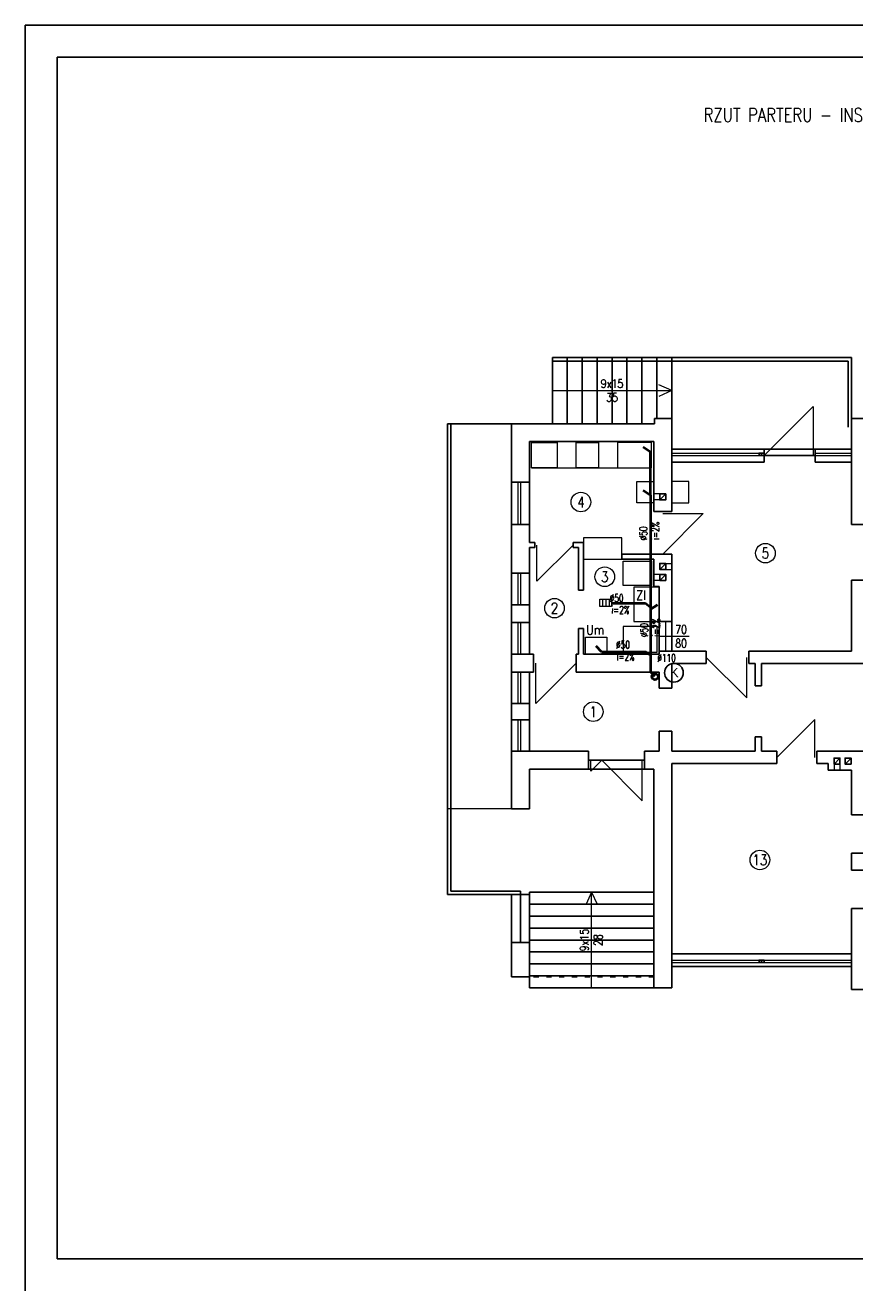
# Model space of a CAD drawing. Header units: centimetres. Extents: x 16800 to 40740, y -5708 to 2993.
# Tile 12 of 34: x 22955 to 24902, y -68 to 2902. Entities that reach past the tile are written whole.
import ezdxf
from ezdxf.enums import TextEntityAlignment as Align

# ---------------------------------------------------------------- set-up
doc = ezdxf.new("R2010")
doc.units = ezdxf.units.CM
doc.header["$MEASUREMENT"] = 0
doc.linetypes.add('ACAD_ISO03W100', pattern=[30, 12, -18])
doc.layers.get('defpoints').update_dxf_attribs({"color": 6})
for name, color, linetype, lineweight in [('is_co_opis', 7, 'Continuous', 30), ('linia pomocnicza', 7, 'Continuous', 18), ('linia widokowa', 8, 'Continuous', 25), ('opisy', 7, 'Continuous', 18), ('wymiary', 7, 'Continuous', 18)]:
    doc.layers.add(name, color=color, linetype=linetype, lineweight=lineweight)
doc.layers.add('napisy', color=7, linetype='Continuous')
doc.styles.add('Arial', font='arial.ttf', dxfattribs={"height": 150})
doc.styles.add('OZD_C', font='romans.shx', dxfattribs={"width": 0.8})
doc.styles.get("Standard").update_dxf_attribs({"font": 'romanc.shx', "width": 0.8})

msp = doc.modelspace()

# ---------------------------------------------------------------- linework, layer by layer
at = {"layer": 'defpoints'}
for p, q in [((22955, -68), (22955, 2902)), ((22955, 2902), (27155, 2902)), ((23030, 7), (23030, 2827)), ((23030, 2827), (27080, 2827)), ((27080, 7), (23030, 7))]:
    msp.add_line(p, q, dxfattribs=at)
at = {"layer": 'linia pomocnicza'}
for p, q in [((24472, 2044.5), (24442, 2058)), ((24192, 2044.5), (24472, 2044.5)), ((24472, 2044.5), (24442, 2031)), ((24689, 1892), (24804, 2007)), ((24804, 2007), (24804, 1892)), ((24472, 1898), (24689, 1898)), ((24472, 1892), (24689, 1892)), ((24809, 1898), (24894, 1898)), ((24809, 1892), (24894, 1892)), ((24143, 1863), (24425, 1863)), ((24111, 1830), (24111, 1730)), ((24117, 1830), (24117, 1730)), ((24444, 1802), (24430, 1802)), ((24444, 1788), (24430, 1788)), ((24451, 1756), (24546, 1756)), ((24546, 1756), (24451, 1661)), ((24240.5, 1682), (24155.5, 1597)), ((24155.5, 1597), (24155.5, 1682)), ((24458, 1639), (24472, 1639)), ((24111, 1616), (24111, 1542)), ((24117, 1616), (24117, 1542)), ((24444, 1613), (24430, 1613)), ((24458, 1625), (24472, 1625)), ((24444, 1599), (24430, 1599)), ((24309.629, 1554.99), (24309.629, 1537.656)), ((24317.829, 1554.99), (24317.829, 1537.656)), ((24325.367, 1554.99), (24325.367, 1537.656)), ((24111, 1500), (24111, 1426)), ((24117, 1500), (24117, 1426)), ((24457.5, 1503), (24457.5, 1433)), ((24443, 1468), (24513, 1468)), ((24421.926, 1431.465), (24421.926, 1431)), ((24248, 1405), (24153, 1310)), ((24153, 1310), (24153, 1405)), ((24553, 1418.5), (24648, 1323.5)), ((24648, 1323.5), (24648, 1418.5)), ((24111, 1384), (24111, 1310)), ((24117, 1384), (24117, 1310)), ((24111, 1272), (24111, 1198)), ((24117, 1272), (24117, 1198)), ((24808, 1272.5), (24719, 1183.5)), ((24808, 1183.5), (24808, 1272.5)), ((24308, 1177), (24282, 1151)), ((24282, 1151), (24282, 1177)), ((24308, 1177), (24403, 1082)), ((24403, 1082), (24403, 1177)), ((24853, 1168), (24853, 1154)), ((24867, 1168), (24867, 1154)), ((24096, 1063), (23946, 1063)), ((24284, 867), (24271, 839)), ((24284, 643), (24284, 867)), ((24284, 867), (24297, 839)), ((24472, 708), (24894, 708)), ((24472, 702), (24894, 702))]:
    msp.add_line(p, q, dxfattribs=at)
for points in [[(24143, 1923), (24203, 1923), (24203, 1863), (24143, 1863), (24143, 1923)], [(24248, 1923), (24300, 1923), (24300, 1863), (24248, 1863), (24248, 1923)], [(24345, 1923), (24345, 1863), (24425, 1863), (24425, 1923), (24345, 1923)], [(24390, 1831), (24430, 1831), (24430, 1781), (24390, 1781), (24390, 1831)], [(24512, 1831), (24472, 1831), (24472, 1781), (24512, 1781), (24512, 1831)], [(24265, 1649), (24355, 1649), (24355, 1699), (24265, 1699), (24265, 1649)], [(24425, 1587), (24358, 1587), (24358, 1644), (24425, 1644), (24425, 1587)], [(24443, 1503), (24443, 1583), (24383, 1583), (24383, 1503), (24443, 1503)], [(24438, 1491), (24358, 1491), (24358, 1431), (24438, 1431), (24438, 1491)], [(24320, 1466), (24320, 1426), (24270, 1426), (24270, 1466), (24320, 1466)]]:
    msp.add_lwpolyline(points, dxfattribs=at)
msp.add_lwpolyline([(24303.19, 1554.99), (24330.925, 1554.99), (24330.925, 1537.656), (24303.19, 1537.656)], close=True, dxfattribs=at)
for centre in [(24259, 1783), (24692, 1663), (24315, 1607.671), (24197, 1534), (24288, 1291), (24679, 943)]:
    msp.add_circle(centre, 23, dxfattribs=at)
at = {"layer": 'linia widokowa'}
for p, q in [((24192, 2122), (24192, 1967)), ((24472, 2122), (24192, 2122)), ((24886, 2114), (24192, 2114)), ((24227, 2122), (24227, 1967)), ((24262, 2122), (24262, 1967)), ((24297, 2122), (24297, 1967)), ((24332, 2122), (24332, 1967)), ((24367, 2122), (24367, 1967)), ((24402, 2122), (24402, 1967)), ((24437, 2122), (24437, 1979)), ((24894, 2122), (24472, 2122)), ((24472, 2122), (24472, 1979)), ((24886, 1959), (24886, 2114)), ((24894, 1979), (24894, 2122)), ((23946, 862), (23946, 1967)), ((24096, 1967), (23946, 1967)), ((23954, 870), (23954, 1967)), ((24096, 1967), (24096, 1063)), ((24096, 1967), (24432, 1967)), ((24472, 1979), (24432, 1979)), ((24432, 1979), (24432, 1967)), ((24472, 1979), (24472, 1907)), ((24894, 1979), (24894, 1730)), ((24894, 1979), (24923, 1979)), ((24138, 1925), (24138, 1688)), ((24138, 1925), (24430, 1925)), ((24430, 1925), (24430, 1761)), ((24472, 1907), (24894, 1907)), ((24472, 1877), (24472, 1907)), ((24689, 1907), (24689, 1877)), ((24809, 1907), (24809, 1877)), ((24472, 1877), (24689, 1877)), ((24472, 1877), (24472, 1761)), ((24683, 1898), (24683, 1892)), ((24689, 1892), (24809, 1892)), ((24809, 1877), (24894, 1877)), ((24138, 1830), (24096, 1830)), ((24472, 1761), (24430, 1761)), ((24138, 1730), (24096, 1730)), ((24894, 1730), (24923, 1730)), ((24150.5, 1688), (24138, 1688)), ((24138, 1676), (24138, 1426)), ((24150.5, 1676), (24138, 1676)), ((24150.5, 1676), (24150.5, 1688)), ((24265, 1688), (24240.5, 1688)), ((24240.5, 1676), (24240.5, 1688)), ((24253, 1676), (24240.5, 1676)), ((24253, 1676), (24253, 1576)), ((24265, 1688), (24265, 1576)), ((24430, 1661), (24355, 1661)), ((24355, 1649), (24355, 1661)), ((24430, 1649), (24355, 1649)), ((24472, 1661), (24430, 1661)), ((24430, 1649), (24430, 1585)), ((24472, 1661), (24472, 1503)), ((24138, 1616), (24096, 1616)), ((24265, 1576), (24253, 1576)), ((24430, 1585), (24443, 1585)), ((24443, 1585), (24443, 1503)), ((24894, 1600), (24894, 1433)), ((24894, 1600), (24923, 1600)), ((24138, 1542), (24096, 1542)), ((24138, 1500), (24096, 1500)), ((24253, 1486), (24253, 1426)), ((24265, 1486), (24253, 1486)), ((24265, 1486), (24265, 1426)), ((24472, 1503), (24443, 1503)), ((24443, 1433), (24443, 1503)), ((24472, 1433), (24472, 1503)), ((24138, 1426), (24096, 1426)), ((24138, 1426), (24148, 1426)), ((24148, 1384), (24148, 1426)), ((24248, 1426), (24253, 1426)), ((24248, 1384), (24248, 1426)), ((24265, 1426), (24443, 1426)), ((24443, 1433), (24553, 1433)), ((24443, 1426), (24443, 1433)), ((24553, 1404), (24553, 1433)), ((24653, 1433), (24894, 1433)), ((24653, 1404), (24653, 1433)), ((24472, 1404), (24553, 1404)), ((24472, 1404), (24472, 1346)), ((24653, 1404), (24668, 1404)), ((24668, 1404), (24668, 1352)), ((24683, 1404), (25142, 1404)), ((24683, 1404), (24683, 1352)), ((24138, 1384), (24096, 1384)), ((24138, 1384), (24148, 1384)), ((24138, 1384), (24138, 1198)), ((24248, 1384), (24443, 1384)), ((24443, 1384), (24443, 1346)), ((24443, 1346), (24472, 1346)), ((24668, 1352), (24683, 1352)), ((24138, 1310), (24096, 1310)), ((24138, 1272), (24096, 1272)), ((24443, 1245), (24443, 1198)), ((24443, 1245), (24472, 1245)), ((24472, 1245), (24472, 1198)), ((24668, 1232), (24668, 1198)), ((24668, 1232), (24683, 1232)), ((24683, 1232), (24683, 1198)), ((24138, 1198), (24096, 1198)), ((24138, 1198), (24277, 1198)), ((24277, 1198), (24277, 1156)), ((24408, 1198), (24443, 1198)), ((24408, 1198), (24408, 1156)), ((24472, 1198), (24668, 1198)), ((24683, 1198), (24719, 1198)), ((24719, 1198), (24719, 1169)), ((24813, 1198), (25031, 1198)), ((24813, 1198), (24813, 1169)), ((24277, 1177), (24408, 1177)), ((24472, 1169), (24719, 1169)), ((24472, 1169), (24472, 693)), ((24813, 1169), (24839, 1169)), ((24839, 1169), (24839, 1154)), ((24138, 1156), (24277, 1156)), ((24138, 1063), (24138, 1156)), ((24277, 1156), (24408, 1156)), ((24408, 1156), (24430, 1156)), ((24430, 1156), (24430, 643)), ((24839, 1154), (24894, 1154)), ((24894, 1154), (24894, 1049)), ((24096, 1063), (24138, 1063)), ((24923, 1049), (24894, 1049)), ((24894, 959), (24894, 919)), ((24923, 959), (24894, 959)), ((24923, 919), (24894, 919)), ((24138, 862), (23946, 862)), ((24117, 870), (23954, 870)), ((24096, 749), (24096, 862)), ((24117, 749), (24117, 870)), ((24430, 867), (24138, 867)), ((24138, 643), (24138, 867)), ((24430, 839), (24138, 839)), ((24430, 811), (24138, 811)), ((24894, 829), (24894, 693)), ((24923, 829), (24894, 829)), ((24430, 783), (24138, 783)), ((24096, 749), (24138, 749)), ((24096, 749), (24096, 669)), ((24430, 755), (24138, 755)), ((24138, 669), (24138, 749)), ((24430, 727), (24138, 727)), ((24894, 723), (24472, 723)), ((24430, 699), (24138, 699)), ((24472, 693), (24894, 693)), ((24472, 693), (24472, 643)), ((24683, 708), (24683, 702)), ((24894, 693), (24894, 639)), ((24096, 669), (24138, 669)), ((24430, 671), (24138, 671)), ((24430, 643), (24138, 643)), ((24430, 643), (24472, 643)), ((24894, 639), (24923, 639))]:
    msp.add_line(p, q, dxfattribs=at)
at = {"layer": 'linia widokowa', "linetype": 'ACAD_ISO03W100'}
msp.add_line((24430, 669), (24138, 669), dxfattribs=at)
at = {"layer": 'linia widokowa'}
for points in [[(24683, 1898), (24677, 1898), (24677, 1892), (24689, 1892), (24689, 1898), (24683, 1898)], [(24458, 1795), (24458, 1802), (24444, 1802), (24444, 1788), (24458, 1788), (24458, 1802), (24444, 1788)], [(24458, 1632), (24458, 1639), (24444, 1639), (24444, 1625), (24458, 1625), (24458, 1639), (24444, 1625)], [(24458, 1606), (24458, 1613), (24444, 1613), (24444, 1599), (24458, 1599), (24458, 1613), (24444, 1599)], [(24867, 1175), (24867, 1182), (24853, 1182), (24853, 1168), (24867, 1168), (24867, 1182), (24853, 1168)], [(24893, 1175), (24893, 1182), (24879, 1182), (24879, 1168), (24893, 1168), (24893, 1182), (24879, 1168)], [(24683, 708), (24677, 708), (24677, 702), (24689, 702), (24689, 708), (24683, 708)]]:
    msp.add_lwpolyline(points, dxfattribs=at)
at = {"layer": 'napisy', "ltscale": 0.05}
msp.add_circle((24477.219, 1382.391), 22.003, dxfattribs=at)
at = {"layer": 'wymiary', "color": 14, "lineweight": 40, "ltscale": 50}
for p, q in [((24421.926, 1900.367), (24404.89, 1911.743)), ((24421.926, 1799.481), (24421.926, 1900.367)), ((24404.786, 1810.907), (24421.926, 1799.481)), ((24421.926, 1799.481), (24421.926, 1384.154)), ((24330.925, 1545.666), (24410.61, 1545.666)), ((24410.61, 1545.666), (24421.926, 1536.231)), ((24438.391, 1542.075), (24421.68, 1530.559)), ((24307.34, 1431.465), (24294.903, 1444.701)), ((24307.34, 1431.465), (24411.786, 1431.465)), ((24411.786, 1431.465), (24421.926, 1423.584)), ((24432.75, 1373.38), (24421.926, 1384.154))]:
    msp.add_line(p, q, dxfattribs=at)
msp.add_circle((24432.75, 1373.38), 7.407, dxfattribs=at)

# ---------------------------------------------------------------- texts
at = {"layer": 'is_co_opis', "color": 0, "lineweight": 30, "style": 'OZD_C', "width": 0.7}
for s, rotation, p in [('%%C50', 90, (24414.591, 1693.328)), ('i=2%%%', 89.547655, (24442.508, 1694.462)), ('i=2%%%', 359.547655, (24330.501, 1521.168)), ('%%C50', 90, (24416.453, 1466.091)), ('i=2%%%', 89.547655, (24444.37, 1467.226)), ('i=2%%%', 359.547655, (24342.838, 1411.413))]:
    msp.add_text(s, height=18, rotation=rotation, dxfattribs=at).set_placement(p)
at = {"layer": 'is_co_opis', "color": 0, "lineweight": 30, "style": 'OZD_C'}
for s, height, width, p in [('Zl ', 21.6, 0.880585, (24388.867, 1553.653)), ('%%C50', 18, 0.7, (24326.658, 1548.543)), ('Um ', 21.6, 0.880585, (24271.345, 1472.259)), ('%%C50', 18, 0.7, (24341.703, 1439.33))]:
    msp.add_text(s, height=height, dxfattribs=dict(at, width=width)).set_placement(p)
at = {"layer": 'is_co_opis', "color": 0, "lineweight": 18, "style": 'OZD_C', "width": 0.7}
msp.add_text('%%C110', height=18, dxfattribs=at).set_placement((24438.363, 1408.237))
at = {"layer": 'linia pomocnicza', "width": 0.8}
for s, height, p in [('9x15', 20, (24332, 2061)), ('35', 20, (24332, 2028.619)), ('4', 25, (24259, 1783)), ('5', 25, (24692, 1663)), ('3', 25, (24315, 1607.671)), ('2', 25, (24197, 1534)), ('70', 20, (24494, 1484)), ('80', 20, (24494, 1451.619)), ('1', 25, (24288, 1291)), ('13', 25, (24679, 943))]:
    msp.add_text(s, height=height, dxfattribs=at).set_placement(p, align=Align.MIDDLE)
for s, p in [('9x15', (24267, 755)), ('28', (24299.381, 755))]:
    msp.add_text(s, height=20, rotation=90, dxfattribs=at).set_placement(p, align=Align.MIDDLE)
at = {"layer": 'napisy', "color": 7, "ltscale": 0.5, "style": 'Arial'}
msp.add_text('K', height=21.988, dxfattribs=at).set_placement((24467.88, 1371.855))
at = {"layer": 'opisy', "color": 0, "lineweight": 30, "width": 0.8}
msp.add_text('RZUT PARTERU - INSTALACJA KANALIZACYJNA', height=32, dxfattribs=at).set_placement((24546.755, 2675.566))

doc.saveas('drawing.dxf')
